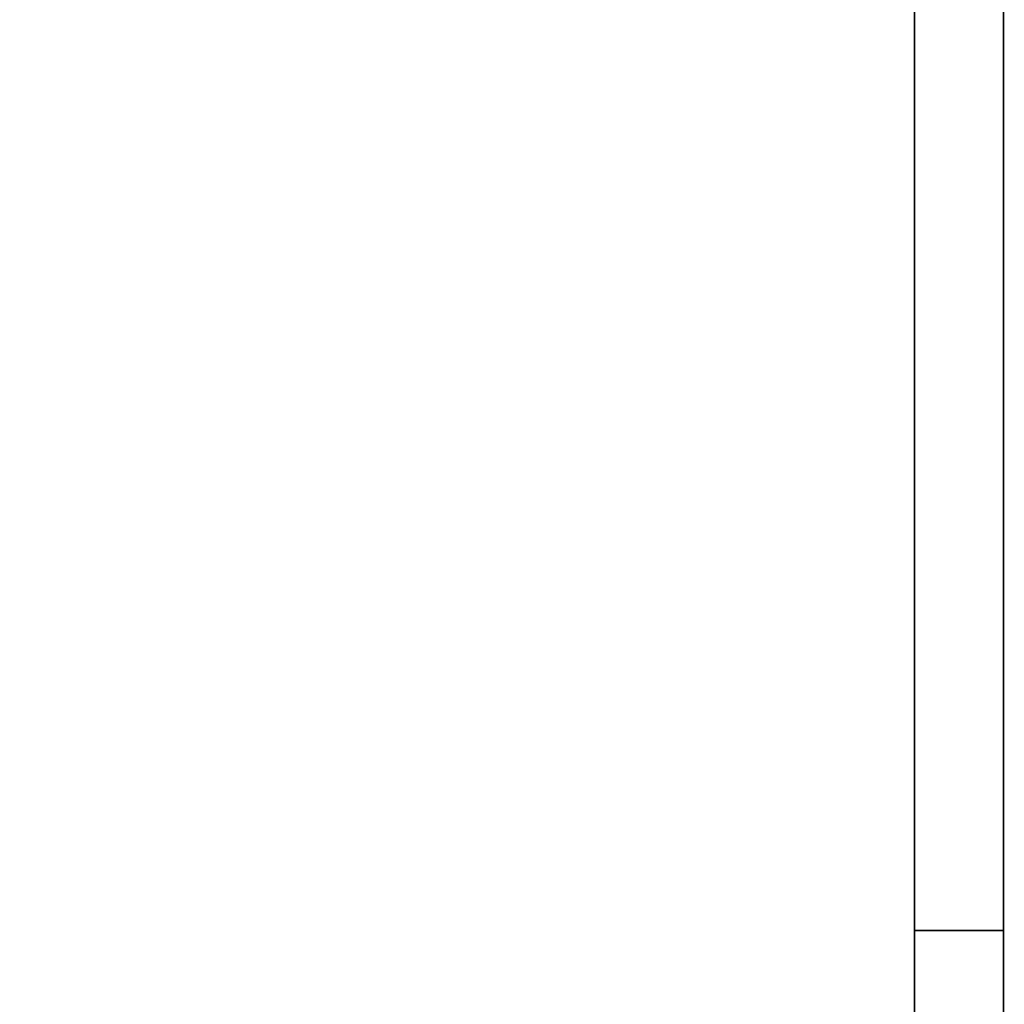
# Model space of a CAD drawing. Extents: x 0 to 22, y 0 to 17.
# Tile 57 of 58: x 19.8 to 22, y 12.6 to 14.8. Entities that reach past the tile are written whole.
import ezdxf

# ---------------------------------------------------------------- set-up
doc = ezdxf.new("R2010")
doc.units = 0
doc.layers.add('SHEET', color=255, linetype='CONTINUOUS')

msp = doc.modelspace()

# ---------------------------------------------------------------- linework, layer by layer
at = {"layer": 'SHEET', "const_width": 0.0039}
for points in [[(0.0008, 17), (0.0008, 0), (21.9992, 0), (21.9992, 17), (0.0008, 17), (0.0008, 17)], [(0.0008, 17), (21.9992, 17), (21.9992, 0), (0.0008, 0), (0.0008, 17)], [(0.2012, 16.7997), (0.2012, 0.1995), (21.7997, 0.1995), (21.7997, 16.7997), (0.2012, 16.7997), (0.2012, 16.7997)], [(0.2012, 16.7997), (21.7997, 16.7997), (21.7997, 0.1995), (0.2012, 0.1995), (0.2012, 16.7997)]]:
    msp.add_lwpolyline(points, close=True, dxfattribs=at)
msp.add_lwpolyline([(21.9992, 12.7496), (21.7997, 12.7496)], dxfattribs=at)

doc.saveas('drawing.dxf')
